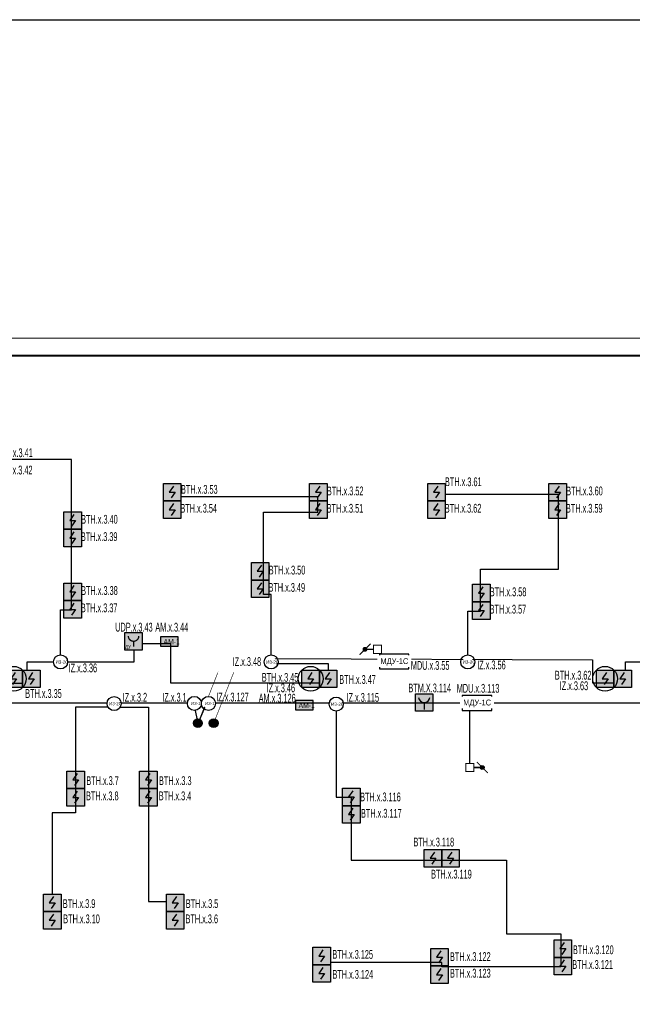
# Model space of a CAD drawing. Header units: millimetres. Extents: x 303602 to 13248484, y -10200551 to -26241.
# Tile 17 of 51: x 532067 to 549536, y -76414 to -48338. Entities that reach past the tile are written whole.
import ezdxf
from ezdxf.enums import TextEntityAlignment as Align

# ---------------------------------------------------------------- set-up
doc = ezdxf.new("R2010")
doc.units = ezdxf.units.MM
doc.set_wipeout_variables(frame=1)
doc.linetypes.add('CONTINOUS', pattern=[0])
for name, color, linetype, lineweight in [('_АПС_Оборудование', 1, 'Continuous', 30), ('RC-Извещатели_пожарные', 1, 'Continuous', 30), ('Воздуховоды', 7, 'Continuous', 18), ('ОС', 5, 'Continuous', 25), ('Рамка', 7, 'Continuous', 18), ('СОУЭ', 1, 'Continuous', 30), ('СС-011-ПОЖ-СИГНАЛИЗАЦИЯ', 1, 'Continuous', 30), ('УГО АПС и АПЗ$0$_АПС_Оборудование', 1, 'Continuous', 30), ('УГО АПС и АПЗ$0$СС-011-ПОЖ-СИГНАЛИЗАЦИЯ', 1, 'Continuous', 30)]:
    doc.layers.add(name, color=color, linetype=linetype, lineweight=lineweight)
for name, color, linetype in [('EI_HATCH_GALV', 7, 'Continuous'), ('АПС', 5, 'Continuous'), ('ПС', 1, 'Continuous'), ('ССПС', 5, 'Continuous'), ('формат', 250, 'Continuous')]:
    doc.layers.add(name, color=color, linetype=linetype)
doc.styles.add('Arial', font='arial.ttf', dxfattribs={"width": 0.9, "height": 700})
doc.styles.add('Arial Narrow', font='ARIALN.TTF', dxfattribs={"width": 0.9, "height": 600})
doc.styles.add('Arial Narrow_Нум', font='ARIALN.TTF', dxfattribs={"width": 0.7, "height": 250})
doc.styles.add('Arial_2', font='arial.ttf', dxfattribs={"width": 0.9, "height": 400})
doc.styles.add('CP.Text', font='arial.ttf')

# ---------------------------------------------------------------- blocks, each defined once
blk = doc.blocks.new('*U39')
at = {"color": 0, "lineweight": 0}
blk.add_lwpolyline([(-594, 0), (0, 0), (0, 420), (-594, 420)], close=True, dxfattribs=at)
at = {"lineweight": 40}
blk.add_lwpolyline([(-574, 5), (-5, 5), (-5, 415), (-574, 415)], close=True, dxfattribs=at)
at = {"style": 'Arial', "width": 0.9, "flags": 8}
blk.add_attdef('FORMAT', (-36.87, 1.26), '', height=2.8, dxfattribs=at)
blk = doc.blocks.new('*U97')
at = {"lineweight": 35, "true_color": 0xffffff}
h = blk.add_hatch(color=7, dxfattribs=at)
h.dxf.hatch_style = 1
h.paths.add_polyline_path([(0, 500), (0, 0), (500, 0), (500, 500)])
at = {"color": 1, "linetype": 'ByBlock', "lineweight": -2}
for p, q in [((289, 426), (167, 250)), ((167, 250), (333, 250)), ((333, 250), (219, 86))]:
    blk.add_line(p, q, dxfattribs=at)
at = {"color": 1, "linetype": 'ByBlock', "lineweight": -2, "ltscale": 0.1}
blk.add_lwpolyline([(0, 500), (500, 500), (500, 0), (0, 0)], close=True, dxfattribs=at)
at = {"color": 0, "linetype": 'ByBlock', "lineweight": -2, "style": 'Arial Narrow_Нум'}
blk.add_attdef('INDEX', (-63, -235), '', height=125, dxfattribs=at)
at = {"color": 0, "linetype": 'ByBlock', "lineweight": -2, "style": 'Arial Narrow_Нум', "width": 0.7}
blk.add_attdef('NUM_DEVICE', (-64, -630), '', height=125, dxfattribs=at)
at = {"color": 0, "linetype": 'ByBlock', "lineweight": -2, "style": 'Arial Narrow_Нум', "flags": 1}
for tag, p in [('NAME_DEVICE', (-64, -421)), ('NUM_POM', (-82, -847))]:
    blk.add_attdef(tag, p, '', height=125, dxfattribs=at)
blk = doc.blocks.new('*U89')
at = {"linetype": 'Continuous', "lineweight": -2, "true_color": 0xffffff}
h = blk.add_hatch(color=7, dxfattribs=at)
h.dxf.hatch_style = 1
h.paths.add_polyline_path([(0, 500), (0, 0), (500, 0), (500, 500)])
at = {"color": 1, "linetype": 'Continuous', "lineweight": -2}
blk.add_line((250, 250), (250, 43), dxfattribs=at)
blk.add_lwpolyline([(0, 500), (500, 500), (500, 0), (0, 0)], close=True, dxfattribs=at)
blk.add_arc((250, 417), 167, 186.4495, 353.5853, dxfattribs=at)
at = {"color": 0, "linetype": 'Continuous', "lineweight": -2, "style": 'Arial Narrow_Нум'}
for tag, p in [('INDEX', (-63, -235)), ('NUM_DEVICE', (-64, -630))]:
    blk.add_attdef(tag, p, '', height=125, dxfattribs=at)
at = {"color": 0, "linetype": 'Continuous', "lineweight": -2, "style": 'Arial Narrow_Нум', "flags": 1}
for tag, p in [('NAME_DEVICE', (-64, -421)), ('NUM_POM', (-82, -847))]:
    blk.add_attdef(tag, p, '', height=125, dxfattribs=at)
blk = doc.blocks.new('*U70')
at = {"ltscale": 100}
h = blk.add_hatch(color=256, dxfattribs=at)
h.dxf.hatch_style = 1
h.paths.add_polyline_path([(-34.8, 0, 1), (34.8, 0, 1)])
at = {"lineweight": 30}
blk.add_lwpolyline([(312.8, 312.8, 0, 45, 0), (185.6, 185.6, 4.5, 4.5, 0), (24.6, 24.6, 4.5, 4.5, 0)], format="xyseb", dxfattribs=at)
blk.add_circle((0, 0), 34.8, dxfattribs=at)
blk = doc.blocks.new('УГО АПС и АПЗ$0$A$C0ED213A1')
blk.add_wipeout([(-200, 0), (0, -200), (200, 0), (0, 200)])
blk.add_circle((0, 0), 200)
at = {"layer": 'УГО АПС и АПЗ$0$СС-011-ПОЖ-СИГНАЛИЗАЦИЯ', "color": 1, "style": 'CP.Text', "width": 0.8}
blk.add_text('ИЗ-2О', height=90, dxfattribs=at).set_placement((-145, -47))
blk = doc.blocks.new('авфывыа')
at = {"lineweight": 40, "ltscale": 2, "true_color": 0xffffff}
h = blk.add_hatch(color=7, dxfattribs=at)
h.dxf.hatch_style = 1
h.paths.add_polyline_path([(287843, 200199), (287340, 200199), (287340, 199936), (287843, 199936)])
at = {"layer": 'ОС', "color": 1, "lineweight": 30}
blk.add_lwpolyline([(287843, 200199), (287340, 200199), (287340, 199936), (287843, 199936)], close=True, dxfattribs=at)
at = {"layer": 'ССПС', "color": 1, "lineweight": -2, "ltscale": 1000, "style": 'Arial Narrow', "width": 0.9}
blk.add_text('АМ-1', height=150, dxfattribs=at).set_placement((287425, 199988))
blk = doc.blocks.new('УДП')
at = {"color": 30}
blk.add_wipeout([(324223, -148669), (324222, -149169), (323722, -149169), (323723, -148669)], dxfattribs=at).dxf.layer = 'RC-Извещатели_пожарные'
blk.add_wipeout([(323722, -149169), (323723, -148669), (324223, -148669), (324222, -149169)], dxfattribs=at).dxf.layer = 'RC-Извещатели_пожарные'
at = {"layer": 'EI_HATCH_GALV', "lineweight": 30, "true_color": 0xffffff}
h = blk.add_hatch(color=7, dxfattribs=at)
h.dxf.hatch_style = 1
h.paths.add_polyline_path([(324223, -148669), (324222, -149169), (323722, -149169), (323723, -148669)])
at = {"layer": 'RC-Извещатели_пожарные', "color": 30, "ltscale": 30}
blk.add_lwpolyline([(324223, -148669), (324222, -149169), (323722, -149169), (323723, -148669)], close=True, dxfattribs=at)
at = {"layer": 'RC-Извещатели_пожарные', "color": 30, "ltscale": 30, "const_width": 37.5}
blk.add_lwpolyline([(323823, -148769, 1), (324123, -148769, 1)], format="xyb", dxfattribs=at)
blk.add_lwpolyline([(323972, -148919), (323972, -149069)], dxfattribs=at)
at = {"color": 30, "lineweight": 30, "style": 'Arial Narrow', "width": 0.9}
blk.add_text('ДУ', height=100, dxfattribs=at).set_placement((323814, -149078), align=Align.MIDDLE_CENTER)
blk = doc.blocks.new('_МДУ')
at = {"color": 1}
blk.add_wipeout([(-350, 175), (350, 175), (350, -175), (-350, -175)], dxfattribs=at)
at = {"layer": 'АПС', "color": 1, "lineweight": 30, "ltscale": 200}
blk.add_lwpolyline([(350, 175), (-350, 175), (-350, -175), (350, -175)], close=True, dxfattribs=at)
at = {"layer": 'АПС', "color": 0, "lineweight": 30, "ltscale": 200, "insert": (3, -9), "char_height": 140, "width": 668.29, "attachment_point": 5, "style": 'Arial_2', "bg_fill": 2}
blk.add_mtext('МДУ-1С', dxfattribs=at)
blk = doc.blocks.new('ИЗ-1')
blk.add_wipeout([(469979, -66893), (470179, -67093), (470379, -66893), (470179, -66693)])
blk.add_circle((470179, -66893), 200)
at = {"layer": 'УГО АПС и АПЗ$0$СС-011-ПОЖ-СИГНАЛИЗАЦИЯ', "color": 1, "style": 'CP.Text', "width": 0.8}
blk.add_text('ИЗ-1', height=90, dxfattribs=at).set_placement((470079, -66939))
blk = doc.blocks.new('ИП 212-64 прот.R3')
blk.add_wipeout([(2.5, 2.5), (2.5, -2.5), (-2.5, -2.5), (-2.5, 2.5)]).dxf.layer = 'RC-Извещатели_пожарные'
blk.add_wipeout([(-2.5, -2.5), (-2.5, 2.5), (2.5, 2.5), (2.5, -2.5)]).dxf.layer = 'RC-Извещатели_пожарные'
at = {"lineweight": 35, "true_color": 0xffffff}
h = blk.add_hatch(color=7, dxfattribs=at)
h.dxf.hatch_style = 1
h.paths.add_polyline_path([(-2.5, 2.5), (-2.5, -2.5), (2.5, -2.5), (2.5, 2.5)])
at = {"color": 1, "linetype": 'ByBlock', "lineweight": -2}
for p, q in [((0.39, 1.77), (-0.83, 0)), ((-0.83, 0), (0.83, 0)), ((0.83, 0), (-0.31, -1.63))]:
    blk.add_line(p, q, dxfattribs=at)
at = {"layer": 'RC-Извещатели_пожарные', "ltscale": 30}
for p, q in [((-2.5, -2.5), (-2.5, 2.5)), ((-2.5, 2.5), (2.5, 2.5)), ((2.5, 2.5), (2.5, -2.5)), ((2.5, -2.5), (-2.5, -2.5))]:
    blk.add_line(p, q, dxfattribs=at)
blk = doc.blocks.new('*U96')
at = {"lineweight": 35, "true_color": 0xffffff}
h = blk.add_hatch(color=7, dxfattribs=at)
h.dxf.hatch_style = 1
h.paths.add_polyline_path([(-2.5, 2.5), (-2.5, -2.5), (2.5, -2.5), (2.5, 2.5)])
at = {"color": 1, "linetype": 'ByBlock', "lineweight": -2}
for p, q in [((0.39, 1.76), (-0.83, 0)), ((-0.83, 0), (0.83, 0)), ((0.83, 0), (-0.31, -1.64))]:
    blk.add_line(p, q, dxfattribs=at)
at = {"color": 1, "linetype": 'ByBlock', "lineweight": -2, "ltscale": 0.1}
blk.add_lwpolyline([(-2.5, 2.5), (2.5, 2.5), (2.5, -2.5), (-2.5, -2.5)], close=True, dxfattribs=at)
at = {"layer": 'RC-Извещатели_пожарные'}
blk.add_circle((0, 0), 3.54, dxfattribs=at)
at = {"layer": 'RC-Извещатели_пожарные', "style": 'Arial Narrow_Нум', "width": 0.7}
blk.add_attdef('PSTN', text='', height=2.5, dxfattribs=at).set_placement((5.33, 2.66), align=Align.BOTTOM_CENTER)
blk = doc.blocks.new('пд_пр')
at = {"layer": 'Воздуховоды', "true_color": 0x008800}
h = blk.add_hatch(color=96, dxfattribs=at)
h.dxf.hatch_style = 1
h.paths.add_polyline_path([(468765, -40912, 1), (468654, -40912, 1)])
at = {"layer": 'Воздуховоды', "color": 96, "lineweight": 30, "true_color": 0x008800}
blk.add_line((468640, -40912), (468467, -40912), dxfattribs=at)
at = {"layer": 'Воздуховоды', "color": 96, "true_color": 0x008800, "const_width": 29.5}
blk.add_lwpolyline([(468237, -41028), (468468, -41028), (468467, -40797), (468237, -40797)], close=True, dxfattribs=at)
for points in [[(468553, -40755), (468671, -40873)], [(468749, -40951), (468867, -41069)]]:
    blk.add_lwpolyline(points, dxfattribs=at)
at = {"layer": 'Воздуховоды', "color": 96, "true_color": 0x008800}
blk.add_circle((468710, -40912), 55.4, dxfattribs=at)
blk = doc.blocks.new('озк_выт')
at = {"layer": 'УГО АПС и АПЗ$0$_АПС_Оборудование', "ltscale": 200}
h = blk.add_hatch(color=5, dxfattribs=at)
h.dxf.hatch_style = 1
h.paths.add_polyline_path([(468756, -41333, 1), (468645, -41333, 1)])
at = {"color": 5, "const_width": 29.5}
blk.add_lwpolyline([(468544, -41177), (468661, -41294)], dxfattribs=at)
at = {"layer": 'УГО АПС и АПЗ$0$_АПС_Оборудование', "color": 5, "lineweight": 35, "ltscale": 200}
blk.add_line((468631, -41333), (468458, -41334), dxfattribs=at)
at = {"layer": 'УГО АПС и АПЗ$0$_АПС_Оборудование', "color": 5, "const_width": 29.5}
blk.add_lwpolyline([(468227, -41449), (468458, -41449), (468458, -41218), (468227, -41218)], close=True, dxfattribs=at)
blk.add_lwpolyline([(468740, -41373), (468857, -41490)], dxfattribs=at)
at = {"layer": 'УГО АПС и АПЗ$0$_АПС_Оборудование', "color": 5}
blk.add_circle((468700, -41333), 55.4, dxfattribs=at)

msp = doc.modelspace()

# ---------------------------------------------------------------- linework, layer by layer
at = {"layer": 'RC-Извещатели_пожарные', "lineweight": 30}
for points in [[(531758, -67259), (532280, -67259), (532280, -66645), (535332, -66645), (535332, -66125), (536369, -66125), (536369, -66547), (536369, -66547), (536369, -67247), (540872, -67247), (540872, -66702), (539230, -66702), (539230, -66555), (548402, -66592), (548402, -67243), (549345, -67243), (549345, -66645), (555598, -66645)], [(537153, -68389), (537033, -67830), (528118, -67830)], [(557067, -67831), (537390, -67831), (537153, -68389)]]:
    msp.add_lwpolyline(points, dxfattribs=at)
at = {"layer": 'Рамка'}
msp.add_lwpolyline([(512667, -98921), (569567, -98921), (569567, -57921), (512667, -57921)], close=True, dxfattribs=at)
at = {"layer": 'СС-011-ПОЖ-СИГНАЛИЗАЦИЯ', "lineweight": 30}
for points in [[(533233, -66452), (533233, -65161), (533547, -65161), (533547, -60881), (531403, -60881)], [(539238, -66452), (539238, -64727), (539017, -64727), (539017, -62377), (540565, -62377), (540565, -61945), (536663, -61945)], [(544843, -66452), (544843, -65205), (545208, -65205), (545208, -64010), (547427, -64010), (547427, -61873), (544202, -61873)], [(534589, -67945), (533660, -67945), (533660, -70952), (532995, -70952), (532995, -73269)], [(534928, -67945), (535738, -67945), (535738, -73487), (536251, -73487)], [(541093, -68052), (541093, -70503), (541516, -70503), (541516, -72300), (545944, -72300), (545944, -74400), (547496, -74400), (547496, -75350), (544100, -75350), (544100, -75225), (540926, -75225)]]:
    msp.add_lwpolyline(points, dxfattribs=at)

# ---------------------------------------------------------------- block references
at = {"color": 6}
for p in [(248745, -266133), (252595, -267953)]:
    msp.add_blockref('авфывыа', p, dxfattribs=at)
at = {"xscale": 3.600000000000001, "yscale": 3.600000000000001, "zscale": 3.600000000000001, "rotation": 23.46708024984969}
for p in [(537149, -68397), (537599, -68397)]:
    msp.add_blockref('*U70', p, dxfattribs=at)
at = {"color": 7, "linetype": 'CONTINOUS', "lineweight": 30, "ltscale": 100, "xscale": 0.9799999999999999, "yscale": 0.9799999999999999, "zscale": 0.9799999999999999}
msp.add_blockref('*U89', (543356, -68052), dxfattribs=at)
at = {"layer": 'ПС', "color": 7, "linetype": 'CONTINOUS', "lineweight": 30, "ltscale": 100}
ref = msp.add_blockref('*U97', (530903, -60971), dxfattribs=dict(at, xscale=1.000736, yscale=1.000736, zscale=1.000736))
ref.add_attrib('NUM_DEVICE', 'BTH.x.3.41', dxfattribs={"layer": '0', "color": 0, "linetype": 'ByBlock', "lineweight": -2, "ltscale": 100, "height": 250.2, "style": 'Arial Narrow_Нум', "width": 0.7}).set_placement((531918, -60811), align=Align.CENTER)
ref = msp.add_blockref('*U97', (530903, -61471), dxfattribs=dict(at, xscale=1.000736, yscale=1.000736, zscale=1.000736))
ref.add_attrib('NUM_DEVICE', 'BTH.x.3.42', dxfattribs={"layer": '0', "color": 0, "linetype": 'ByBlock', "lineweight": -2, "ltscale": 100, "height": 250.2, "style": 'Arial Narrow_Нум', "width": 0.7}).set_placement((531911, -61305), align=Align.CENTER)
ref = msp.add_blockref('*U97', (543702, -62062), dxfattribs=dict(at, xscale=1.000736, yscale=1.000736, zscale=1.000736))
ref.add_attrib('NUM_DEVICE', 'BTH.x.3.61', dxfattribs={"layer": '0', "color": 0, "linetype": 'ByBlock', "lineweight": -2, "ltscale": 100, "height": 250.2, "style": 'Arial Narrow_Нум', "width": 0.7}).set_placement((544716, -61639), align=Align.CENTER)
ref = msp.add_blockref('*U97', (536163, -62062), dxfattribs=dict(at, xscale=1.000736, yscale=1.000736, zscale=1.000736))
ref.add_attrib('NUM_DEVICE', 'BTH.x.3.53', dxfattribs={"layer": '0', "color": 0, "linetype": 'ByBlock', "lineweight": -2, "ltscale": 100, "height": 250.2, "style": 'Arial Narrow_Нум', "width": 0.7}).set_placement((537189, -61855), align=Align.CENTER)
ref = msp.add_blockref('*U97', (540333, -62062), dxfattribs=dict(at, xscale=1.000736, yscale=1.000736, zscale=1.000736))
ref.add_attrib('NUM_DEVICE', 'BTH.x.3.52', dxfattribs={"layer": '0', "color": 0, "linetype": 'ByBlock', "lineweight": -2, "ltscale": 100, "height": 250.2, "style": 'Arial Narrow_Нум', "width": 0.7}).set_placement((541348, -61901), align=Align.CENTER)
ref = msp.add_blockref('*U97', (547157, -62062), dxfattribs=dict(at, xscale=1.000736, yscale=1.000736, zscale=1.000736))
ref.add_attrib('NUM_DEVICE', 'BTH.x.3.60', dxfattribs={"layer": '0', "color": 0, "linetype": 'ByBlock', "lineweight": -2, "ltscale": 100, "height": 250.2, "style": 'Arial Narrow_Нум', "width": 0.7}).set_placement((548172, -61901), align=Align.CENTER)
ref = msp.add_blockref('*U97', (536163, -62562), dxfattribs=dict(at, xscale=1.000736, yscale=1.000736, zscale=1.000736))
ref.add_attrib('NUM_DEVICE', 'BTH.x.3.54', dxfattribs={"layer": '0', "color": 0, "linetype": 'ByBlock', "lineweight": -2, "ltscale": 100, "height": 250.2, "style": 'Arial Narrow_Нум', "width": 0.7}).set_placement((537171, -62395), align=Align.CENTER)
ref = msp.add_blockref('*U97', (540333, -62562), dxfattribs=dict(at, xscale=1.000736, yscale=1.000736, zscale=1.000736))
ref.add_attrib('NUM_DEVICE', 'BTH.x.3.51', dxfattribs={"layer": '0', "color": 0, "linetype": 'ByBlock', "lineweight": -2, "ltscale": 100, "height": 250.2, "style": 'Arial Narrow_Нум', "width": 0.7}).set_placement((541341, -62395), align=Align.CENTER)
ref = msp.add_blockref('*U97', (543702, -62562), dxfattribs=dict(at, xscale=1.000736, yscale=1.000736, zscale=1.000736))
ref.add_attrib('NUM_DEVICE', 'BTH.x.3.62', dxfattribs={"layer": '0', "color": 0, "linetype": 'ByBlock', "lineweight": -2, "ltscale": 100, "height": 250.2, "style": 'Arial Narrow_Нум', "width": 0.7}).set_placement((544709, -62395), align=Align.CENTER)
ref = msp.add_blockref('*U97', (547157, -62562), dxfattribs=dict(at, xscale=1.000736, yscale=1.000736, zscale=1.000736))
ref.add_attrib('NUM_DEVICE', 'BTH.x.3.59', dxfattribs={"layer": '0', "color": 0, "linetype": 'ByBlock', "lineweight": -2, "ltscale": 100, "height": 250.2, "style": 'Arial Narrow_Нум', "width": 0.7}).set_placement((548165, -62395), align=Align.CENTER)
ref = msp.add_blockref('*U97', (533325, -62870), dxfattribs=dict(at, xscale=1.000736, yscale=1.000736, zscale=1.000736))
ref.add_attrib('NUM_DEVICE', 'BTH.x.3.40', dxfattribs={"layer": '0', "color": 0, "linetype": 'ByBlock', "lineweight": -2, "ltscale": 100, "height": 250.2, "style": 'Arial Narrow_Нум', "width": 0.7}).set_placement((534340, -62710), align=Align.CENTER)
ref = msp.add_blockref('*U97', (533325, -63370), dxfattribs=dict(at, xscale=1.000736, yscale=1.000736, zscale=1.000736))
ref.add_attrib('NUM_DEVICE', 'BTH.x.3.39', dxfattribs={"layer": '0', "color": 0, "linetype": 'ByBlock', "lineweight": -2, "ltscale": 100, "height": 250.2, "style": 'Arial Narrow_Нум', "width": 0.7}).set_placement((534333, -63204), align=Align.CENTER)
ref = msp.add_blockref('*U97', (538675, -64318), dxfattribs=dict(at, xscale=1.000736, yscale=1.000736, zscale=1.000736))
ref.add_attrib('NUM_DEVICE', 'BTH.x.3.50', dxfattribs={"layer": '0', "color": 0, "linetype": 'ByBlock', "lineweight": -2, "ltscale": 100, "height": 250.2, "style": 'Arial Narrow_Нум', "width": 0.7}).set_placement((539690, -64157), align=Align.CENTER)
ref = msp.add_blockref('*U97', (533325, -64902), dxfattribs=dict(at, xscale=1.000736, yscale=1.000736, zscale=1.000736))
ref.add_attrib('NUM_DEVICE', 'BTH.x.3.38', dxfattribs={"layer": '0', "color": 0, "linetype": 'ByBlock', "lineweight": -2, "ltscale": 100, "height": 250.2, "style": 'Arial Narrow_Нум', "width": 0.7}).set_placement((534340, -64741), align=Align.CENTER)
ref = msp.add_blockref('*U97', (538675, -64818), dxfattribs=dict(at, xscale=1.000736, yscale=1.000736, zscale=1.000736))
ref.add_attrib('NUM_DEVICE', 'BTH.x.3.49', dxfattribs={"layer": '0', "color": 0, "linetype": 'ByBlock', "lineweight": -2, "ltscale": 100, "height": 250.2, "style": 'Arial Narrow_Нум', "width": 0.7}).set_placement((539683, -64651), align=Align.CENTER)
ref = msp.add_blockref('*U97', (544980, -64938), dxfattribs=dict(at, xscale=1.000736, yscale=1.000736, zscale=1.000736))
ref.add_attrib('NUM_DEVICE', 'BTH.x.3.58', dxfattribs={"layer": '0', "color": 0, "linetype": 'ByBlock', "lineweight": -2, "ltscale": 100, "height": 250.2, "style": 'Arial Narrow_Нум', "width": 0.7}).set_placement((545994, -64778), align=Align.CENTER)
ref = msp.add_blockref('*U97', (533325, -65402), dxfattribs=dict(at, xscale=1.000736, yscale=1.000736, zscale=1.000736))
ref.add_attrib('NUM_DEVICE', 'BTH.x.3.37', dxfattribs={"layer": '0', "color": 0, "linetype": 'ByBlock', "lineweight": -2, "ltscale": 100, "height": 250.2, "style": 'Arial Narrow_Нум', "width": 0.7}).set_placement((534333, -65235), align=Align.CENTER)
ref = msp.add_blockref('*U97', (544980, -65438), dxfattribs=dict(at, xscale=1.000736, yscale=1.000736, zscale=1.000736))
ref.add_attrib('NUM_DEVICE', 'BTH.x.3.57', dxfattribs={"layer": '0', "color": 0, "linetype": 'ByBlock', "lineweight": -2, "ltscale": 100, "height": 250.2, "style": 'Arial Narrow_Нум', "width": 0.7}).set_placement((545988, -65272), align=Align.CENTER)
ref = msp.add_blockref('*U97', (533415, -70263), dxfattribs=dict(at, xscale=1.000736, yscale=1.000736, zscale=1.000736))
ref.add_attrib('NUM_DEVICE', 'BTH.x.3.7', dxfattribs={"layer": '0', "color": 0, "linetype": 'ByBlock', "lineweight": -2, "ltscale": 100, "height": 250.2, "style": 'Arial Narrow_Нум', "width": 0.7}).set_placement((534430, -70162), align=Align.CENTER)
ref = msp.add_blockref('*U97', (535488, -70263), dxfattribs=dict(at, xscale=1.000736, yscale=1.000736, zscale=1.000736))
ref.add_attrib('NUM_DEVICE', 'BTH.x.3.3', dxfattribs={"layer": '0', "color": 0, "linetype": 'ByBlock', "lineweight": -2, "ltscale": 100, "height": 250.2, "style": 'Arial Narrow_Нум', "width": 0.7}).set_placement((536503, -70162), align=Align.CENTER)
ref = msp.add_blockref('*U97', (533415, -70763), dxfattribs=dict(at, xscale=1.000736, yscale=1.000736, zscale=1.000736))
ref.add_attrib('NUM_DEVICE', 'BTH.x.3.8', dxfattribs={"layer": '0', "color": 0, "linetype": 'ByBlock', "lineweight": -2, "ltscale": 100, "height": 250.2, "style": 'Arial Narrow_Нум', "width": 0.7}).set_placement((534423, -70596), align=Align.CENTER)
ref = msp.add_blockref('*U97', (535488, -70763), dxfattribs=dict(at, xscale=1.000736, yscale=1.000736, zscale=1.000736))
ref.add_attrib('NUM_DEVICE', 'BTH.x.3.4', dxfattribs={"layer": '0', "color": 0, "linetype": 'ByBlock', "lineweight": -2, "ltscale": 100, "height": 250.2, "style": 'Arial Narrow_Нум', "width": 0.7}).set_placement((536496, -70596), align=Align.CENTER)
ref = msp.add_blockref('*U97', (541274, -70751), dxfattribs=dict(at, xscale=1.000736, yscale=1.000736, zscale=1.000736))
ref.add_attrib('NUM_DEVICE', 'BTH.x.3.116', dxfattribs={"layer": '0', "color": 0, "linetype": 'ByBlock', "lineweight": -2, "ltscale": 100, "height": 250.18, "style": 'Arial Narrow_Нум', "width": 0.7}).set_placement((542354, -70626), align=Align.CENTER)
ref = msp.add_blockref('*U97', (541274, -71251), dxfattribs=dict(at, xscale=1.000736, yscale=1.000736, zscale=1.000736))
ref.add_attrib('NUM_DEVICE', 'BTH.x.3.117', dxfattribs={"layer": '0', "color": 0, "linetype": 'ByBlock', "lineweight": -2, "ltscale": 100, "height": 250.18, "style": 'Arial Narrow_Нум', "width": 0.7}).set_placement((542379, -71092), align=Align.CENTER)
ref = msp.add_blockref('*U97', (543603, -72501), dxfattribs=dict(at, xscale=1.000736, yscale=1.000736, zscale=1.000736))
ref.add_attrib('NUM_DEVICE', 'BTH.x.3.118', dxfattribs={"layer": '0', "color": 0, "linetype": 'ByBlock', "lineweight": -2, "ltscale": 100, "height": 250.18, "style": 'Arial Narrow_Нум', "width": 0.7}).set_placement((543875, -71912), align=Align.CENTER)
ref = msp.add_blockref('*U97', (544103, -72501), dxfattribs=dict(at, xscale=1.000736, yscale=1.000736, zscale=1.000736))
ref.add_attrib('NUM_DEVICE', 'BTH.x.3.119', dxfattribs={"layer": '0', "color": 0, "linetype": 'ByBlock', "lineweight": -2, "ltscale": 100, "height": 250.18, "style": 'Arial Narrow_Нум', "width": 0.7}).set_placement((544378, -72827), align=Align.CENTER)
ref = msp.add_blockref('*U97', (532745, -73769), dxfattribs=dict(at, xscale=1.000736, yscale=1.000736, zscale=1.000736))
ref.add_attrib('NUM_DEVICE', 'BTH.x.3.9', dxfattribs={"layer": '0', "color": 0, "linetype": 'ByBlock', "lineweight": -2, "ltscale": 100, "height": 250.2, "style": 'Arial Narrow_Нум', "width": 0.7}).set_placement((533760, -73668), align=Align.CENTER)
ref = msp.add_blockref('*U97', (536251, -73769), dxfattribs=dict(at, xscale=1.000736, yscale=1.000736, zscale=1.000736))
ref.add_attrib('NUM_DEVICE', 'BTH.x.3.5', dxfattribs={"layer": '0', "color": 0, "linetype": 'ByBlock', "lineweight": -2, "ltscale": 100, "height": 250.2, "style": 'Arial Narrow_Нум', "width": 0.7}).set_placement((537266, -73668), align=Align.CENTER)
ref = msp.add_blockref('*U97', (532745, -74269), dxfattribs=dict(at, xscale=1.000736, yscale=1.000736, zscale=1.000736))
ref.add_attrib('NUM_DEVICE', 'BTH.x.3.10', dxfattribs={"layer": '0', "color": 0, "linetype": 'ByBlock', "lineweight": -2, "ltscale": 100, "height": 250.2, "style": 'Arial Narrow_Нум', "width": 0.7}).set_placement((533830, -74103), align=Align.CENTER)
ref = msp.add_blockref('*U97', (536251, -74269), dxfattribs=dict(at, xscale=1.000736, yscale=1.000736, zscale=1.000736))
ref.add_attrib('NUM_DEVICE', 'BTH.x.3.6', dxfattribs={"layer": '0', "color": 0, "linetype": 'ByBlock', "lineweight": -2, "ltscale": 100, "height": 250.2, "style": 'Arial Narrow_Нум', "width": 0.7}).set_placement((537259, -74103), align=Align.CENTER)
ref = msp.add_blockref('*U97', (547305, -75076), dxfattribs=dict(at, xscale=1.000736, yscale=1.000736, zscale=1.000736))
ref.add_attrib('NUM_DEVICE', 'BTH.x.3.120', dxfattribs={"layer": '0', "color": 0, "linetype": 'ByBlock', "lineweight": -2, "ltscale": 100, "height": 250.18, "style": 'Arial Narrow_Нум', "width": 0.7}).set_placement((548423, -74984), align=Align.CENTER)
ref = msp.add_blockref('*U97', (540426, -75287), dxfattribs=dict(at, xscale=1.000736, yscale=1.000736, zscale=1.000736))
ref.add_attrib('NUM_DEVICE', 'BTH.x.3.125', dxfattribs={"layer": '0', "color": 0, "linetype": 'ByBlock', "lineweight": -2, "ltscale": 100, "height": 250.18, "style": 'Arial Narrow_Нум', "width": 0.7}).set_placement((541562, -75115), align=Align.CENTER)
ref = msp.add_blockref('*U97', (543787, -75320), dxfattribs=dict(at, xscale=1.000736, yscale=1.000736, zscale=1.000736))
ref.add_attrib('NUM_DEVICE', 'BTH.x.3.122', dxfattribs={"layer": '0', "color": 0, "linetype": 'ByBlock', "lineweight": -2, "ltscale": 100, "height": 250.18, "style": 'Arial Narrow_Нум', "width": 0.7}).set_placement((544917, -75179), align=Align.CENTER)
ref = msp.add_blockref('*U97', (547305, -75575), dxfattribs=dict(at, xscale=1.000736, yscale=1.000736, zscale=1.000736))
ref.add_attrib('NUM_DEVICE', 'BTH.x.3.121', dxfattribs={"layer": '0', "color": 0, "linetype": 'ByBlock', "lineweight": -2, "ltscale": 100, "height": 250.18, "style": 'Arial Narrow_Нум', "width": 0.7}).set_placement((548404, -75405), align=Align.CENTER)
ref = msp.add_blockref('*U97', (540426, -75787), dxfattribs=dict(at, xscale=1.000736, yscale=1.000736, zscale=1.000736))
ref.add_attrib('NUM_DEVICE', 'BTH.x.3.124', dxfattribs={"layer": '0', "color": 0, "linetype": 'ByBlock', "lineweight": -2, "ltscale": 100, "height": 250.18, "style": 'Arial Narrow_Нум', "width": 0.7}).set_placement((541565, -75685), align=Align.CENTER)
ref = msp.add_blockref('*U97', (543787, -75820), dxfattribs=dict(at, xscale=1.000736, yscale=1.000736, zscale=1.000736))
ref.add_attrib('NUM_DEVICE', 'BTH.x.3.123', dxfattribs={"layer": '0', "color": 0, "linetype": 'ByBlock', "lineweight": -2, "ltscale": 100, "height": 250.18, "style": 'Arial Narrow_Нум', "width": 0.7}).set_placement((544917, -75653), align=Align.CENTER)
at = {"layer": 'СС-011-ПОЖ-СИГНАЛИЗАЦИЯ', "lineweight": 30}
msp.add_blockref('озк_выт', (76558, -28328), dxfattribs=at)
at = {"layer": 'формат', "xscale": 100, "yscale": 100, "zscale": 100}
msp.add_blockref('*U39', (570067, -99421), dxfattribs=at)

# ---------------------------------------------------------------- texts
at = {"lineweight": 30, "style": 'Arial Narrow_Нум', "width": 0.7}
for s, p in [('AM.x.3.44', (535935, -65785)), ('ВТН.x.3.62', (547328, -67155)), ('IZ.x.3.46', (539107, -67516)), ('IZ.x.3.63', (547465, -67455)), ('AM.x.3.126', (538882, -67810))]:
    msp.add_text(s, height=250, dxfattribs=at).set_placement(p)
at = {"color": 0, "linetype": 'ByBlock', "lineweight": -2, "style": 'Arial Narrow', "width": 0.7, "flags": 1}
msp.add_attdef('ВТМ.Х.3.114', (543150, -67519), '', height=250, dxfattribs=at)

# ---------------------------------------------------------------- next in the draw order: block references
at = {"layer": '_АПС_Оборудование', "color": 0, "lineweight": 30, "xscale": 1.2, "yscale": 1.2, "zscale": 1.2}
for p in [(542748, -66642), (545108, -67822)]:
    msp.add_blockref('_МДУ', p, dxfattribs=at)
at = {"layer": 'RC-Извещатели_пожарные', "lineweight": 30}
msp.add_blockref('ИЗ-1', (66869, -941), dxfattribs=at)
at = {"layer": 'СОУЭ', "color": 6, "xscale": 100, "yscale": 100, "zscale": 100}
for p in [(532397, -67133), (540863, -67133), (549261, -67133)]:
    msp.add_blockref('ИП 212-64 прот.R3', p, dxfattribs=at)
at = {"layer": 'СС-011-ПОЖ-СИГНАЛИЗАЦИЯ', "lineweight": 30}
msp.add_blockref('УДП', (211341, 82857), dxfattribs=at)
at = {"layer": 'УГО АПС и АПЗ$0$_АПС_Оборудование'}
for p in [(533233, -66652), (539238, -66652), (544843, -66652), (534759, -67838), (541093, -67852)]:
    msp.add_blockref('УГО АПС и АПЗ$0$A$C0ED213A1', p, dxfattribs=at)

# ---------------------------------------------------------------- next in the draw order: linework, layer by layer
at = {"layer": 'СС-011-ПОЖ-СИГНАЛИЗАЦИЯ', "color": 30, "lineweight": 30, "true_color": 0xf26722}
msp.add_lwpolyline([(544890, -68032), (544890, -69532)], dxfattribs=at)

# ---------------------------------------------------------------- next in the draw order: block references
at = {"layer": 'RC-Извещатели_пожарные', "xscale": 100, "yscale": 100, "zscale": 100}
for p in [(531897, -67133), (540363, -67133), (548761, -67133)]:
    msp.add_blockref('*U96', p, dxfattribs=at)
at = {"layer": 'RC-Извещатели_пожарные', "lineweight": 30}
msp.add_blockref('ИЗ-1', (67269, -941), dxfattribs=at)
at = {"layer": 'СС-011-ПОЖ-СИГНАЛИЗАЦИЯ', "lineweight": 30, "xscale": -1}
msp.add_blockref('пд_пр', (1010625, -25380), dxfattribs=at)

# ---------------------------------------------------------------- next in the draw order: texts
at = {"lineweight": 30, "style": 'Arial Narrow_Нум', "width": 0.7}
for s, p in [('UDP.x.3.43', (534791, -65785)), ('IZ.x.3.48', (538140, -66767)), ('IZ.x.3.36', (533462, -66947)), ('MDU.x.3.55', (543221, -66875)), ('IZ.x.3.56', (545113, -66862)), ('ВТН.x.3.45', (538970, -67216)), ('ВТН.x.3.47', (541179, -67277)), ('MDU.x.3.113', (544528, -67529)), ('ВТН.x.3.35', (532223, -67676)), ('IZ.x.3.2', (535005, -67784)), ('IZ.x.3.1', (536134, -67784)), ('IZ.x.3.115', (541386, -67787))]:
    msp.add_text(s, height=250, dxfattribs=at).set_placement(p)

# ---------------------------------------------------------------- next in the draw order: linework, layer by layer
at = {"layer": 'RC-Извещатели_пожарные', "lineweight": 30}
msp.add_lwpolyline([(329285, -48338), (1052378, -48338), (1052378, -104490), (329285, -104490)], close=True, dxfattribs=at)

# ---------------------------------------------------------------- next in the draw order: texts
at = {"lineweight": 30, "style": 'Arial Narrow_Нум', "width": 0.7}
msp.add_text('IZ.x.3.127', height=250, dxfattribs=at).set_placement((537670, -67778))

doc.saveas('drawing.dxf')
